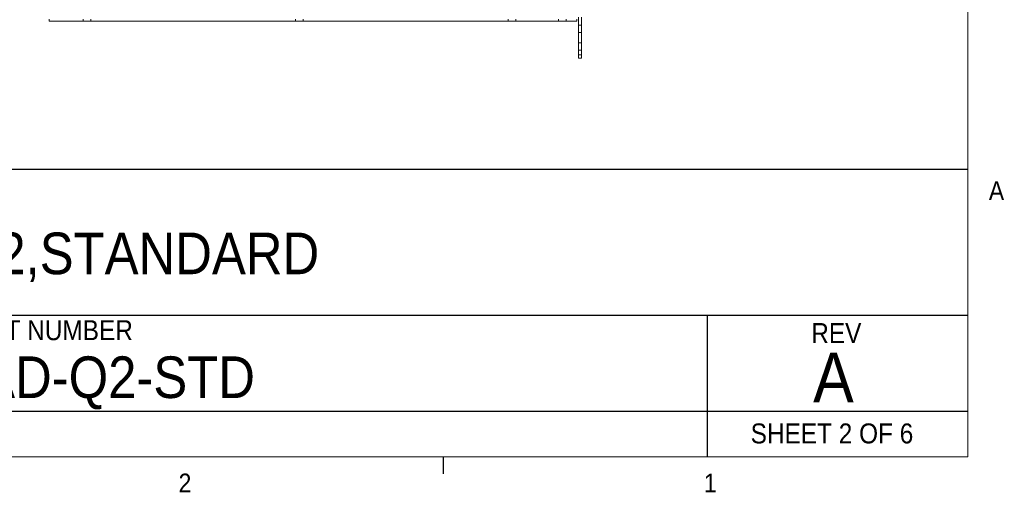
# Paper-space layout '2' of a CAD drawing. Header units: inches. Extents: x 1 to 109, y 1 to 85.
# Tile 27 of 136: x 84 to 109, y 1 to 13. Entities that reach past the tile are written whole.
import ezdxf

# ---------------------------------------------------------------- set-up
doc = ezdxf.new("R2010")
doc.units = ezdxf.units.IN
doc.header["$MEASUREMENT"] = 0
doc.linetypes.add('HIDDEN', pattern=[0.075, 0.05, -0.025])
doc.layers.add('FORMAT', color=7, linetype='Continuous')
doc.styles.add('SLDTEXTSTYLE0', font='GOTHIC.TTF', dxfattribs={"width": 0.913})

psp = doc.layouts.new('2')

# ---------------------------------------------------------------- linework, layer by layer
at = {"color": 7, "linetype": 'Continuous', "lineweight": 15, "ltscale": 5}
for p, q in [((84.6243, 12.9592), (84.6243, 13.0091)), ((84.6243, 12.9592), (97.8294, 12.9592)), ((97.8294, 12.9592), (97.8294, 13.0091)), ((97.875, 12.1132), (97.875, 13.0549)), ((97.9498, 12.1132), (97.9498, 13.0549)), ((97.875, 12.1132), (97.9498, 12.1132)), ((97.875, 12.0299), (97.875, 12.1132)), ((97.9498, 12.1132), (97.9498, 12.0299)), ((97.9498, 12.0299), (97.875, 12.0299))]:
    psp.add_line(p, q, dxfattribs=at)
at = {"color": 7, "linetype": 'HIDDEN', "lineweight": 0, "ltscale": 5}
for p, q in [((85.4719, 13.0091), (85.4719, 12.9592)), ((85.6669, 12.9592), (85.6669, 13.0091)), ((90.7911, 13.0091), (90.7911, 12.9592)), ((90.9861, 12.9592), (90.9861, 13.0091)), ((96.1103, 13.0091), (96.1103, 12.9592)), ((96.3053, 12.9592), (96.3053, 13.0091)), ((97.3694, 13.0091), (97.3694, 12.9592)), ((97.5644, 12.9592), (97.5644, 13.0091)), ((97.9498, 12.8582), (97.875, 12.8582)), ((97.9498, 12.6757), (97.875, 12.6757)), ((97.9498, 12.6757), (97.875, 12.6757)), ((97.9498, 12.4157), (97.875, 12.4157)), ((97.875, 12.4157), (97.9498, 12.4157)), ((97.875, 12.2332), (97.9498, 12.2332))]:
    psp.add_line(p, q, dxfattribs=at)
at = {"layer": 'FORMAT', "lineweight": 0, "ltscale": 5}
for q in [(107.6144, 83.303), (2.6144, 2.053)]:
    psp.add_line((107.6144, 2.053), q, dxfattribs=at)
at = {"layer": 'FORMAT', "ltscale": 5}
for p, q in [((77.3242, 9.2573), (107.6144, 9.2573)), ((77.3242, 5.5986), (107.6144, 5.5986)), ((101.0939, 5.5986), (101.0939, 2.053)), ((77.3242, 3.1936), (107.6144, 3.1936)), ((94.4894, 2.053), (94.4894, 1.629))]:
    psp.add_line(p, q, dxfattribs=at)

# ---------------------------------------------------------------- texts
at = {"layer": 'FORMAT', "color": 7, "ltscale": 5, "style": 'SLDTEXTSTYLE0'}
for s, insert, char_height, attachment_point in [('A', (108.1435, 8.9503), 0.4687, 1), ('2DCAD,Q2,STANDARD', (77.6748, 7.6664), 1.041667, 1), ('DOCUMENT NUMBER', (80.3782, 5.4738), 0.5, 1), ('REV', (103.6976, 5.4011), 0.5, 1), ('2DCAD-Q2-STD', (80.3782, 4.5671), 1.041667, 1), ('A', (104.2538, 4.6642), 1.25, 2), ('SHEET 2 OF 6', (104.2166, 2.8892), 0.5, 2), ('2', (87.8648, 1.6345), 0.4687, 1), ('1', (101.0115, 1.6345), 0.4687, 1)]:
    psp.add_mtext(s, dxfattribs=dict(at, insert=insert, char_height=char_height, attachment_point=attachment_point))

doc.saveas('drawing.dxf')
